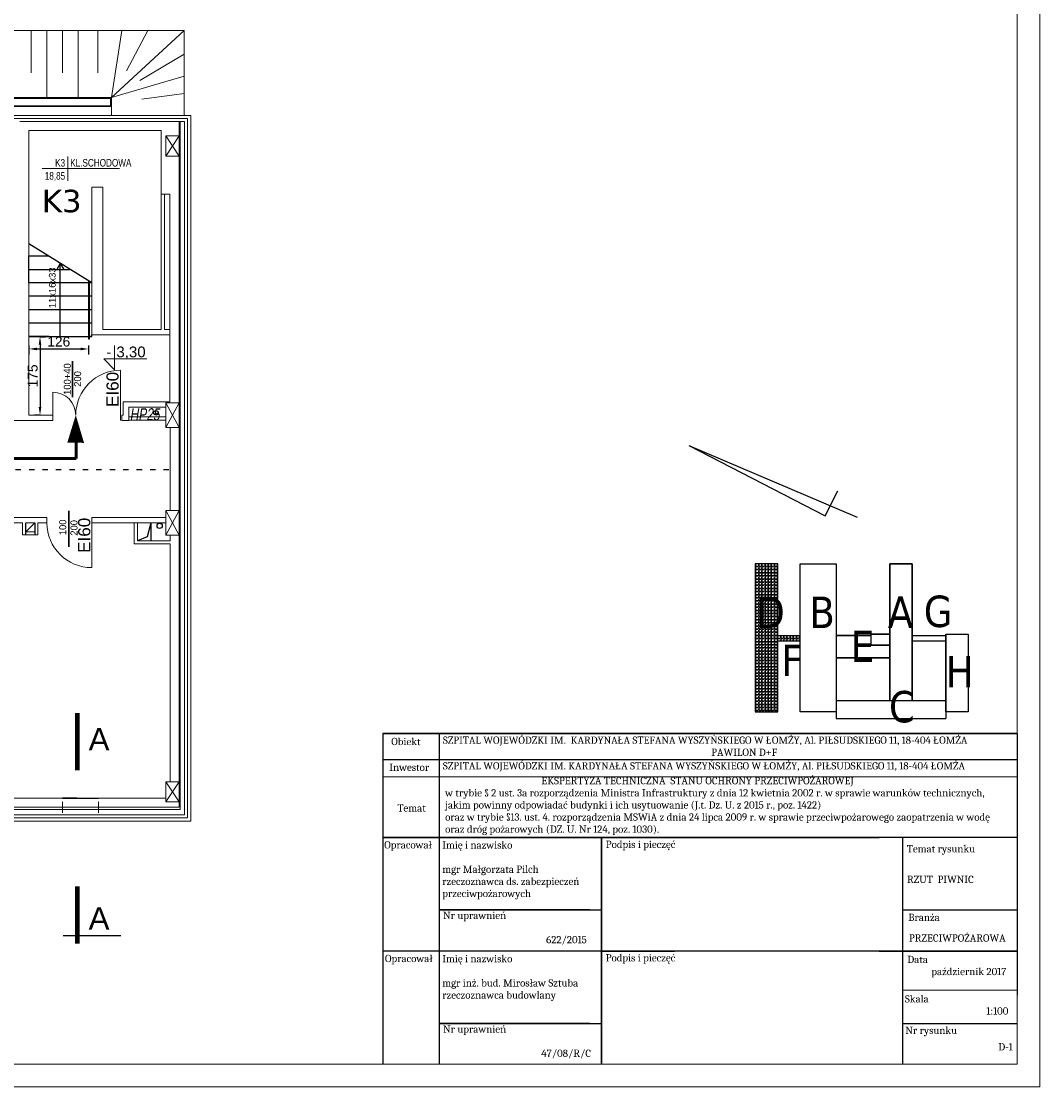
# Model space of a CAD drawing. Header units: millimetres. Extents: x 126553 to 403692, y -95821 to 38049.
# Tile 231 of 256: x 223335 to 225606, y 19222 to 21598. Entities that reach past the tile are written whole.
import ezdxf
from ezdxf.enums import TextEntityAlignment as Align

# ---------------------------------------------------------------- set-up
doc = ezdxf.new("R2010")
doc.units = ezdxf.units.MM
doc.linetypes.add('ACAD_ISO03W100', pattern=[30, 12, -18])
for name, color, linetype, lineweight in [('2', 6, 'Continuous', 5), ('_(06 GRUBA)', 7, 'Continuous', 40), ('A-opis', 7, 'Continuous', 18), ('docieplenie', 6, 'Continuous', 18), ('docieplenie zew.', 6, 'Continuous', 18), ('ekspertyza', 7, 'Continuous', 30), ('ewakaucja', 3, 'Continuous', 50), ('opisy', 7, 'Continuous', 18), ('ramki', 250, 'Continuous', 13), ('stolarka_Nr_Pióra__7', 7, 'Continuous', 18), ('WYMIAR', 7, 'Continuous', 18), ('ŚCIANY CIENKIE', 7, 'Continuous', 18), ('ŚCIANY GRUBE', 7, 'Continuous', 20)]:
    doc.layers.add(name, color=color, linetype=linetype, lineweight=lineweight)
doc.layers.add('KOMINY', color=94, linetype='Continuous', plot=False)
for name, color, linetype in [('opisy ekspertyza', 7, 'Continuous'), ('SCHEMAT', 250, 'Continuous'), ('WENTYLE_WADLIWE', 1, 'Continuous'), ('WIDOK', 7, 'Continuous')]:
    doc.layers.add(name, color=color, linetype=linetype)
doc.styles.add('AR12', font='arial.ttf', dxfattribs={"height": 12})
doc.styles.add('Arial', font='arial.ttf')
doc.styles.add('RS12', font='Romans', dxfattribs={"width": 0.75, "height": 12})
doc.styles.add('RS8', font='ROMANS.SHX', dxfattribs={"width": 0.75, "height": 8})
doc.styles.add('STYLE1', font='txt', dxfattribs={"width": 0.8})
doc.styles.add('wym', font='romand.shx', dxfattribs={"width": 0.8})
doc.linetypes.add('ZIGZAG', pattern='A,0.0001,-0.2,[131,LTYPESHP.SHX,S=0.2,R=0,X=-0.2,Y=0],-0.4,[131,LTYPESHP.SHX,S=0.2,R=180,X=0.2,Y=0],-0.2', length=0.8001)
doc.dimstyles.new('100 moje', dxfattribs={"dimtxt": 22, "dimasz": 12, "dimexe": 12, "dimexo": 20, "dimgap": 3, "dimtad": 1, "dimdec": 1, "dimrnd": 0.5, "dimtxsty": 'Standard', "dimblk1": 'ARCHTICK', "dimblk2": 'ARCHTICK', "dimsah": 1, "dimcen": 0.1, "dimdle": 10, "dimclrd": 256, "dimclre": 256, "dimclrt": 256, "dimadec": 0, "dimazin": 0, "dimtfac": 1, "dimtdec": 1, "dimtofl": 0, "dimtmove": 1, "dimatfit": 3, "dimfxl": 12, "dimfxlon": 1, "dimtolj": 1, "dimtzin": 0, "dimarcsym": 0})

# ---------------------------------------------------------------- blocks, each defined once
blk = doc.blocks.new('METKA')
for p, q in [((0, 26.9), (0, -26.9)), ((-57.4, 0), (115.4, 0))]:
    blk.add_line(p, q)
at = {"layer": 'opisy', "style": 'STYLE1', "width": 0.8, "flags": 4}
for tag, p in [('NUMER', (-6.1, 4.5)), ('POWIERZCHNIA', (-6, -24.6))]:
    blk.add_attdef(tag, text='', height=17, dxfattribs=at).set_placement(p, align=Align.RIGHT)
for tag, p in [('NAZWA', (5.3, 4.6)), ('POSADZKA', (5.6, -24.7))]:
    blk.add_attdef(tag, p, '', height=17, dxfattribs=at)
blk = doc.blocks.new('KOTA-WA')
at = {"color": 7}
for p, q in [((0, 27), (0, 0)), ((-12, 12), (0, 0)), ((-12, 12), (36, 12))]:
    blk.add_line(p, q, dxfattribs=at)
at = {"layer": 'A-opis', "color": 7, "style": 'RS12', "width": 0.6, "flags": 4}
blk.add_attdef('ZNAK', text='', height=8, dxfattribs=at).set_placement((-6.2, 19.7), align=Align.MIDDLE)
blk.add_attdef('RZEDNA', text='', height=10, dxfattribs=at).set_placement((2.1, 11.2), align=Align.BOTTOM_LEFT)
at = {"layer": 'A-opis', "color": 7, "style": 'RS8', "width": 0.6, "flags": 4}
blk.add_attdef('UWAGA', text='', height=7, dxfattribs=at).set_placement((3.8, 8.1), align=Align.TOP_LEFT)
blk = doc.blocks.new('*D2463')
at = {"layer": 'Defpoints', "color": 0, "linetype": 'Continuous', "lineweight": 60, "transparency": 16777216}
for p in [(223352.1, 20894.8), (223485.1, 20894.8), (223485.1, 20867.4)]:
    blk.add_point(p, dxfattribs=at)
at = {"layer": 'ekspertyza', "color": 7, "linetype": 'Continuous', "lineweight": -2, "transparency": 16777216}
for p, q in [((223352.1, 20874.8), (223352.1, 20855.4)), ((223370.1, 20867.4), (223467.1, 20867.4)), ((223485.1, 20874.8), (223485.1, 20855.4))]:
    blk.add_line(p, q, dxfattribs=at)
at = {"layer": 'ekspertyza', "color": 7, "linetype": 'Continuous', "lineweight": 60, "transparency": 16777216}
for points in [[(223370.1, 20870.4), (223370.1, 20864.4), (223352.1, 20867.4)], [(223467.1, 20870.4), (223467.1, 20864.4), (223485.1, 20867.4)]]:
    blk.add_solid(points, dxfattribs=at)
at = {"layer": 'ekspertyza', "color": 7, "linetype": 'Continuous', "lineweight": 20, "transparency": 16777216, "insert": (223418.6, 20883.6), "char_height": 22, "attachment_point": 5, "style": 'Arial'}
blk.add_mtext('\\A1;126', dxfattribs=at)
blk = doc.blocks.new('*D2500')
at = {"layer": 'Defpoints', "color": 0, "linetype": 'Continuous', "lineweight": 60, "transparency": 16777216}
for p in [(223374.3, 20894.8), (223376.8, 20719.8), (223378.8, 20719.8)]:
    blk.add_point(p, dxfattribs=at)
at = {"layer": 'ekspertyza', "color": 7, "linetype": 'Continuous', "lineweight": -2, "transparency": 16777216}
for p, q in [((223376.8, 20894.8), (223388.8, 20894.8)), ((223376.8, 20876.8), (223376.8, 20737.8)), ((223376.8, 20719.8), (223364.8, 20719.8))]:
    blk.add_line(p, q, dxfattribs=at)
at = {"layer": 'ekspertyza', "color": 7, "linetype": 'Continuous', "lineweight": 60, "transparency": 16777216}
for points in [[(223373.8, 20876.8), (223379.8, 20876.8), (223376.8, 20894.8)], [(223373.8, 20737.8), (223379.8, 20737.8), (223376.8, 20719.8)]]:
    blk.add_solid(points, dxfattribs=at)
at = {"layer": 'ekspertyza', "color": 7, "linetype": 'Continuous', "lineweight": 20, "transparency": 16777216, "insert": (223360.6, 20807.3), "char_height": 22, "attachment_point": 5, "rotation": 90, "style": 'Arial'}
blk.add_mtext('\\A1;175', dxfattribs=at)

msp = doc.modelspace()

# ---------------------------------------------------------------- hatches: boundary and pattern name
at = {"layer": 'ekspertyza'}
h = msp.add_hatch(dxfattribs=at)
h.set_pattern_fill('ANGLE', color=250, style=0)
h.set_pattern_definition([(0, (0, 0), (0, 6.985), [5.08, -1.905]), (90, (0, 0), (-6.985, 4e-16), [5.08, -1.905])])
h.paths.add_polyline_path([(225072.07955, 20228.41058), (225022.07955, 20228.41058), (225022.07955, 20216.41058), (225072.07955, 20216.41058)])
h.paths.add_polyline_path([(224972.07955, 20058.41058), (225022.07955, 20058.41058), (225022.07955, 20388.41058), (224972.07955, 20388.41058)])

# ---------------------------------------------------------------- linework, layer by layer
at = {"color": 7}
for points in [[(224141.13858, 20010.1812), (225556.35159, 20010.1812), (225556.35159, 20010.1812), (224141.13858, 20010.1812)], [(225556.35159, 20010.1812), (225556.35159, 20010.1812), (225556.35159, 19524.81829), (224141.13858, 19524.81829)], [(224141.13858, 20010.1812), (224141.13858, 19272.30878)], [(224266.76577, 20010.1812), (224266.76577, 20010.1812), (224266.76577, 19524.81829), (224142.50845, 19524.81829)], [(224141.13858, 19952.0987), (225556.35159, 19952.0987), (225556.35159, 19778.27398), (224141.13858, 19778.27398)], [(224141.13858, 19778.27398), (225248.04389, 19778.27398), (225248.04389, 19778.27398)], [(224792.03676, 19524.81829), (224792.03676, 19524.81829), (224628.78272, 19524.81829), (224628.78272, 19778.27398), (224792.03676, 19778.27398), (224792.03676, 19778.27398)], [(225300.56511, 19778.27398), (225300.56511, 19272.30878)], [(224603.09918, 19616.93068), (224266.76577, 19616.93068)], [(224266.76577, 19616.93068), (224628.78272, 19616.93068)], [(225300.56511, 19616.93068), (225556.35159, 19616.93068)], [(225248.04389, 19524.81829), (225248.04389, 19524.81829), (225248.04389, 19524.81829), (224141.13858, 19524.81829)], [(224266.76577, 19524.81829), (224266.76577, 19272.30878)], [(224628.78272, 19272.30878), (224628.78272, 19272.30878), (224628.78272, 19272.30878), (224628.78272, 19524.81829), (224792.03676, 19524.81829), (224792.03676, 19524.81829)], [(225248.04389, 19524.81829), (225248.04389, 19524.81829), (225556.35159, 19524.81829), (225556.35159, 19461.77344)], [(225300.56511, 19524.81829), (225556.35159, 19524.81829), (225556.35159, 19461.77344)], [(225556.35159, 19490.20284), (225556.35159, 19427.15799), (225556.35159, 19427.15799)], [(225556.35159, 19461.77344), (225556.35159, 19426.51984), (225556.35159, 19426.51984)], [(224603.09918, 19363.47499), (224266.76577, 19363.47499)], [(224266.76577, 19363.47499), (224628.78272, 19363.47499)], [(225300.56511, 19363.47499), (225556.35159, 19363.47499)]]:
    msp.add_lwpolyline(points, dxfattribs=at)
for points in [[(224628.78272, 19778.27398), (224628.78272, 19778.27398), (224628.78272, 19524.81829), (224628.78272, 19524.81829)], [(224628.78272, 19524.81829), (224628.78272, 19524.81829), (224628.78272, 19272.30878), (224628.78272, 19272.30878)]]:
    msp.add_lwpolyline(points, close=True, dxfattribs=at)
at = {"layer": '2', "color": 7}
for points in [[(224141.13858, 20010.1812), (225556.35159, 20010.1812), (225556.35159, 19272.30878), (224141.13858, 19272.30878)], [(224141.13858, 19952.0987), (225556.35159, 19952.0987), (225556.35159, 19913.26485), (224141.13858, 19913.26485)]]:
    msp.add_lwpolyline(points, close=True, dxfattribs=at)
msp.add_lwpolyline([(225300.56511, 19437.53253), (225556.35159, 19437.53253)], dxfattribs=at)
at = {"layer": '_(06 GRUBA)', "color": 250, "linetype": 'ACAD_ISO03W100', "lineweight": -2}
msp.add_lwpolyline([(221042.26662, 20598.78577), (223667.05133, 20598.78577)], dxfattribs=at)
at = {"layer": 'docieplenie', "color": 0, "linetype": 'ZIGZAG'}
for p, q in [((223280.80892, 21381.30112), (223705.54783, 21381.30112)), ((223705.54783, 21381.30112), (223705.54783, 19821.70602)), ((223705.54783, 19821.70602), (218315.06374, 19821.70602))]:
    msp.add_line(p, q, dxfattribs=at)
at = {"layer": 'docieplenie', "color": 0, "lineweight": 30}
for points in [[(223449.27097, 20759.59142), (223449.27097, 20840.45937)], [(223441.172, 20425.90117), (223441.172, 20506.76912)]]:
    msp.add_lwpolyline(points, dxfattribs=at)
at = {"layer": 'docieplenie', "color": 0}
for points in [[(223556.51897, 20720.33764), (223556.51897, 20819.83764)], [(223556.51897, 20720.33764), (223556.51897, 20819.83764)], [(223405.51897, 20720.33764), (223405.51897, 20770.83764)]]:
    msp.add_lwpolyline(points, dxfattribs=at)
at = {"layer": 'docieplenie', "color": 0, "lineweight": 0}
msp.add_lwpolyline([(223492.08673, 20479.80607), (223492.08673, 20379.80607)], dxfattribs=at)
at = {"layer": 'docieplenie', "color": 0}
for centre, radius, start, end in [((223556.51897, 20719.83764), 100, 90, 180), ((223405.51897, 20719.83764), 51, 0, 90)]:
    msp.add_arc(centre, radius, start, end, dxfattribs=at)
at = {"layer": 'docieplenie', "color": 0, "lineweight": 0}
msp.add_arc((223492.08673, 20479.80607), 100, 180, 270, dxfattribs=at)
at = {"layer": 'docieplenie zew.', "color": 0}
for p, q in [((223279.05133, 21388.33764), (223713.05133, 21388.33764)), ((223713.05133, 21388.33764), (223713.05133, 19814.33764)), ((218315.06374, 19814.33764), (223713.05133, 19814.33764))]:
    msp.add_line(p, q, dxfattribs=at)
at = {"layer": 'ekspertyza', "color": 250}
for p, q in [((225272.07955, 20388.41058), (225272.07955, 20083.41058)), ((225272.07955, 20388.41058), (225322.07955, 20388.41058)), ((225322.07955, 20388.41058), (225322.07955, 20083.41058)), ((225230.07955, 20228.41058), (225152.07955, 20228.41058)), ((225272.07955, 20231.77069), (225230.07955, 20231.77069)), ((225272.07955, 20206.77069), (225230.07955, 20206.77069)), ((225272.07955, 20178.41058), (225152.07955, 20178.41058))]:
    msp.add_line(p, q, dxfattribs=at)
at = {"layer": 'ewakaucja', "color": 3, "lineweight": 60}
msp.add_lwpolyline([(223456.51897, 20719.83764, 0, 37.5, 0), (223456.26414, 20658.13492, 37.5, 37.5, 0)], format="xyseb", dxfattribs=at)
for points in [[(223457.29218, 20622.92057), (223457.29218, 20691.28265)], [(221925.16198, 20622.92057), (223457.29218, 20622.92057)]]:
    msp.add_lwpolyline(points, dxfattribs=at)
at = {"layer": 'KOMINY', "color": 0}
for p, q in [((223365.05133, 20479.83764), (223345.05133, 20459.83764)), ((223345.05133, 20452.83764), (223345.05133, 20479.83764)), ((223365.05133, 20479.83764), (223365.05133, 20452.83764))]:
    msp.add_line(p, q, dxfattribs=at)
at = {"layer": 'KOMINY', "color": 0, "ltscale": 0.5}
for p, q in [((223624.05133, 20479.83764), (223615.71196, 20448.7644)), ((223624.05133, 20479.83764), (223624.05133, 20439.83764)), ((223615.71196, 20448.7644), (223594.05133, 20439.83764))]:
    msp.add_line(p, q, dxfattribs=at)
at = {"layer": 'KOMINY', "color": 0}
for centre, radius in [((223635.4292, 20724.88247), 5.0477), ((223643.56491, 20472.9788), 5.84402)]:
    msp.add_circle(centre, radius, dxfattribs=at)
at = {"layer": 'ramki', "color": 0, "ltscale": 0.6}
for points in [[(212702.63626, 23422.30878), (225606.35159, 23422.30878), (225606.35159, 19222.30878), (212702.63626, 19222.30878)], [(212902.63626, 23372.30878), (225556.35159, 23372.30878), (225556.35159, 19272.30878), (212902.63626, 19272.30878)]]:
    msp.add_lwpolyline(points, close=True, dxfattribs=at)
at = {"layer": 'SCHEMAT', "color": 250}
for p, q in [((224972.07955, 20388.41058), (224972.07955, 20058.41058)), ((225022.07955, 20388.41058), (224972.07955, 20388.41058)), ((225022.07955, 20058.41058), (225022.07955, 20388.41058)), ((225072.07955, 20058.41058), (225072.07955, 20388.41058)), ((225072.07955, 20388.41058), (225152.07955, 20388.41058)), ((225152.07955, 20388.41058), (225152.07955, 20043.41058)), ((225022.07955, 20228.41058), (225072.07955, 20228.41058)), ((225322.07955, 20228.41058), (225397.07955, 20228.41058)), ((225397.07955, 20231.77069), (225397.07955, 20043.41058)), ((225022.07955, 20216.41058), (225072.07955, 20216.41058)), ((225322.07955, 20216.41058), (225397.07955, 20216.41058)), ((225152.07955, 20083.41058), (225397.07955, 20083.41058)), ((224972.07955, 20058.41058), (225022.07955, 20058.41058)), ((225152.07955, 20058.41058), (225072.07955, 20058.41058)), ((225447.07955, 20058.41058), (225397.07955, 20058.41058)), ((225152.07955, 20043.41058), (225397.07955, 20043.41058))]:
    msp.add_line(p, q, dxfattribs=at)
at = {"layer": 'SCHEMAT'}
for p, q in [((225230.07955, 20231.77069), (225230.07955, 20206.77069)), ((225397.07955, 20231.77069), (225447.07955, 20231.77069))]:
    msp.add_line(p, q, dxfattribs=at)
at = {"layer": 'SCHEMAT', "color": 250}
msp.add_lwpolyline([(225397.07955, 20231.77069), (225447.07955, 20231.77069), (225447.07955, 20058.41058), (225397.07955, 20058.41058)], close=True, dxfattribs=at)
at = {"layer": 'stolarka_Nr_Pióra__7', "color": 7, "linetype": 'Continuous'}
for p, q in [((225282.45914, 20010.1812), (224141.13858, 20010.1812)), ((224603.09918, 19616.93068), (224266.76577, 19616.93068)), ((224603.09918, 19363.47499), (224266.76577, 19363.47499))]:
    msp.add_line(p, q, dxfattribs=at)
at = {"layer": 'WIDOK', "color": 0, "lineweight": 5}
for p, q in [((219857.05133, 21577.83764), (223698.05133, 21577.83764)), ((223357.05133, 21577.83764), (223357.05133, 21482.83764)), ((223392.05133, 21577.83764), (223392.05133, 21427.83764)), ((223427.05133, 21577.83764), (223427.05133, 21482.83764)), ((223462.05133, 21577.83764), (223462.05133, 21427.83764)), ((223505.84463, 21577.83764), (223505.84463, 21482.83764)), ((223559.12054, 21577.83764), (223536.05133, 21427.83764)), ((223536.05133, 21427.83764), (223698.05133, 21577.83764)), ((223616.88294, 21577.83764), (223569.97017, 21487.87927)), ((223698.05133, 21388.33764), (223698.05133, 21577.83764)), ((223698.05133, 21577.83764), (223698.05133, 21512.83764)), ((223698.05133, 21524.59336), (223599.55171, 21465.76372)), ((223698.05133, 21475.74918), (223536.05133, 21427.83764)), ((223698.05133, 21437.37468), (223603.97051, 21424.19143)), ((219909.05133, 21427.83764), (223536.05133, 21427.83764)), ((219909.05133, 21425.83764), (223534.05133, 21425.83764)), ((219909.05133, 21409.83764), (223534.05133, 21409.83764)), ((219909.05133, 21407.83764), (223536.05133, 21407.83764)), ((223534.05133, 21425.83764), (223534.05133, 21409.83764)), ((223536.05133, 21407.83764), (223536.05133, 21427.83764)), ((223536.05133, 21407.83764), (223536.05133, 21388.33764))]:
    msp.add_line(p, q, dxfattribs=at)
at = {"layer": 'WIDOK', "color": 0}
for p, q in [((223492.05133, 21014.83764), (223352.05133, 21101.59011)), ((223352.05133, 21074.83764), (223395.22412, 21074.83764)), ((223352.05133, 21044.83764), (223352.05133, 21074.83764)), ((223422.05133, 21058.21387), (223413.99169, 21044.83764)), ((223422.05133, 21058.21387), (223430.11098, 21044.83764)), ((223422.05133, 20894.83764), (223422.05133, 21058.21387)), ((223352.05133, 21044.83764), (223443.63773, 21044.83764)), ((223352.05133, 21014.83764), (223352.05133, 21044.83764)), ((223407.30624, 21044.83764), (223433.5705, 21044.83764)), ((223485.05133, 21014.83764), (223352.05133, 21014.83764)), ((223485.05133, 21019.17526), (223485.05133, 20894.83764)), ((223487.05133, 20894.83764), (223487.05133, 21017.93594)), ((223492.05133, 21014.83764), (223487.05133, 21014.83764)), ((223485.05133, 20984.83764), (223352.05133, 20984.83764)), ((223492.05133, 20984.83764), (223487.05133, 20984.83764)), ((223485.05133, 20954.83764), (223352.05133, 20954.83764)), ((223492.05133, 20954.83764), (223487.05133, 20954.83764)), ((223485.05133, 20924.83764), (223352.05133, 20924.83764)), ((223492.05133, 20924.83764), (223487.05133, 20924.83764)), ((223352.05133, 20894.83764), (223422.05133, 20894.83764)), ((223352.05133, 20894.83764), (223485.05133, 20894.83764)), ((223396.57877, 20894.83764), (223352.05133, 20894.83764)), ((223485.05133, 20894.83764), (223485.05133, 20889.83764)), ((223485.05133, 20889.83764), (223487.05133, 20889.83764)), ((223487.05133, 20894.83764), (223492.05133, 20894.83764)), ((223487.05133, 20889.83764), (223487.05133, 20894.83764)), ((223489.05133, 20894.83764), (223487.05133, 20894.83764)), ((223492.05133, 20894.83764), (223489.05133, 20894.83764)), ((223492.05133, 20894.83764), (223492.05133, 20898.83764)), ((223459.05133, 19865.33764), (223427.05133, 19865.33764)), ((223427.05133, 19865.33764), (223507.05133, 19865.33764))]:
    msp.add_line(p, q, dxfattribs=at)
at = {"layer": 'WIDOK'}
for p, q in [((224824.19418, 20651.99907), (225199.47734, 20492.03245)), ((224824.19418, 20651.99907), (225127.68405, 20495.29711)), ((225127.68405, 20495.29711), (225156.49016, 20551.08686)), ((223428.28209, 19559.4422), (223557.14611, 19559.4422))]:
    msp.add_line(p, q, dxfattribs=at)
at = {"layer": 'WIDOK', "color": 0, "linetype": 'ACAD_ISO03W100', "lineweight": 5}
for p, q in [((223427.05133, 19845.33764), (223427.05133, 19865.33764)), ((223507.05133, 19845.33764), (223507.05133, 19865.33764)), ((223427.05133, 19845.33764), (223427.05133, 19824.33764)), ((223427.05133, 19845.33764), (223427.05133, 19831.33764)), ((223507.05133, 19845.33764), (223507.05133, 19824.33764))]:
    msp.add_line(p, q, dxfattribs=at)
at = {"layer": 'WIDOK', "color": 0, "lineweight": 100, "const_width": 10}
msp.add_lwpolyline([(223459.92583, 19927.54003), (223459.92583, 20055.43215)], dxfattribs=at)
msp.add_lwpolyline([(223459.92583, 19927.54003), (223459.92583, 20055.43215)], dxfattribs=at)
at = {"layer": 'WIDOK', "const_width": 10}
msp.add_lwpolyline([(223459.92583, 19541.04136), (223459.92583, 19668.93347)], dxfattribs=at)
at = {"layer": 'WIDOK', "lineweight": 100, "const_width": 10}
msp.add_lwpolyline([(223459.92583, 19541.04136), (223459.92583, 19668.93347)], dxfattribs=at)
at = {"layer": 'ŚCIANY CIENKIE', "color": 0}
for p, q in [((223657.05133, 21342.33764), (223687.05133, 21297.33764)), ((223687.05133, 21342.33764), (223657.05133, 21297.33764)), ((223687.05133, 20747.33764), (223657.05133, 20692.33764)), ((223657.05133, 20747.33764), (223687.05133, 20692.33764)), ((223575.05133, 20716.27127), (223657.05133, 20716.27127)), ((223575.05133, 20708.27708), (223657.05133, 20708.27708)), ((223657.05133, 20507.33764), (223687.05133, 20452.33764)), ((223687.05133, 20507.33764), (223657.05133, 20452.33764)), ((223657.05133, 19857.33764), (223687.05133, 19902.33764)), ((223657.05133, 19902.33764), (223687.05133, 19857.33764))]:
    msp.add_line(p, q, dxfattribs=at)
at = {"layer": 'ŚCIANY GRUBE', "color": 0}
for p, q in [((223699.05133, 21374.33764), (223332.05133, 21374.33764)), ((223687.05133, 21374.33764), (223332.05133, 21374.33764)), ((223687.05133, 21374.33764), (223687.05133, 21342.33764)), ((223687.05133, 21359.83764), (223687.05133, 21226.83764)), ((223689.05133, 21374.33764), (223689.05133, 21342.33764)), ((223689.05133, 21359.83764), (223689.05133, 21226.83764)), ((223699.05133, 21374.33764), (223699.05133, 19828.33764)), ((223352.05133, 20719.83764), (223352.05133, 21354.33764)), ((223647.05133, 21354.33764), (223352.05133, 21354.33764)), ((223647.05133, 21354.33764), (223647.05133, 21212.83764)), ((223647.05133, 21354.33764), (223647.05133, 21226.83764)), ((223657.05133, 21342.33764), (223657.05133, 21297.33764)), ((223687.05133, 21342.33764), (223657.05133, 21342.33764)), ((223687.05133, 21297.33764), (223687.05133, 21342.33764)), ((223657.05133, 21297.33764), (223687.05133, 21297.33764)), ((223687.05133, 21297.33764), (223687.05133, 20747.33764)), ((223689.05133, 21297.33764), (223689.05133, 20747.33764)), ((223492.05133, 21014.83764), (223492.05133, 21227.83764)), ((223492.05133, 21227.83764), (223517.05133, 21227.83764)), ((223517.05133, 21227.83764), (223517.05133, 20910.83764)), ((223517.05133, 21227.83764), (223517.05133, 20910.83764)), ((223647.05133, 21226.83764), (223647.05133, 20910.83764)), ((223647.05133, 21212.83764), (223666.05133, 21212.83764)), ((223654.05133, 21212.83764), (223654.05133, 20910.83764)), ((223666.05133, 21212.83764), (223666.05133, 20749.83764)), ((223492.05133, 20984.83764), (223492.05133, 21014.83764)), ((223492.05133, 20954.83764), (223492.05133, 20984.83764)), ((223492.05133, 20924.83764), (223492.05133, 20954.83764)), ((223492.05133, 20898.83764), (223492.05133, 20924.83764)), ((223517.05133, 20910.83764), (223647.05133, 20910.83764)), ((223654.05133, 20910.83764), (223666.05133, 20910.83764)), ((223492.05133, 20898.83764), (223666.05133, 20898.83764)), ((223562.49012, 20749.83764), (223666.05133, 20749.83764)), ((223562.49012, 20737.83764), (223562.49012, 20749.83764)), ((223657.05133, 20747.33764), (223657.05133, 20692.33764)), ((223687.05133, 20747.33764), (223657.05133, 20747.33764)), ((223687.05133, 20692.33764), (223687.05133, 20747.33764)), ((223689.05133, 20747.33764), (223689.05133, 20452.33764)), ((223405.55133, 20719.83764), (223352.05133, 20719.83764)), ((223405.51897, 20719.83764), (223405.51897, 20707.83764)), ((223405.55133, 20719.83764), (223405.55133, 20707.83764)), ((223556.51897, 20719.83764), (223556.51897, 20707.83764)), ((223559.55133, 20719.83764), (223559.55133, 20707.83764)), ((223562.49012, 20719.83764), (223559.55133, 20719.83764)), ((223562.49012, 20719.83764), (223562.49012, 20737.83764)), ((223575.05133, 20737.83764), (223657.05133, 20737.83764)), ((223575.05133, 20707.83764), (223575.05133, 20737.83764)), ((223657.05133, 20737.83764), (223627.05133, 20737.83764)), ((223303.05133, 20707.83764), (223352.05133, 20707.83764)), ((223352.05133, 20707.83764), (223405.55133, 20707.83764)), ((223556.51897, 20707.83764), (223556.51897, 20714.83764)), ((223562.49012, 20707.83764), (223559.55133, 20707.83764)), ((223575.05133, 20707.83764), (223562.49012, 20707.83764)), ((223687.05133, 20692.33764), (223657.05133, 20692.33764)), ((223667.05133, 20507.33764), (223667.05133, 20692.33764)), ((223687.05133, 20692.33764), (223687.05133, 20507.33764)), ((223657.05133, 20492.33764), (223657.05133, 20507.33764)), ((223657.05133, 20507.33764), (223687.05133, 20507.33764)), ((223687.05133, 20507.33764), (223687.05133, 20452.33764)), ((223392.05133, 20491.83764), (223027.05133, 20491.83764)), ((223338.05133, 20479.83764), (223027.05133, 20479.83764)), ((223338.05133, 20459.83764), (223338.05133, 20479.83764)), ((223345.05133, 20479.83764), (223365.05133, 20479.83764)), ((223345.05133, 20479.83764), (223345.05133, 20459.83764)), ((223365.05133, 20479.83764), (223365.05133, 20459.83764)), ((223372.05133, 20479.83764), (223372.05133, 20459.83764)), ((223392.05133, 20479.83764), (223372.05133, 20479.83764)), ((223384.05133, 20479.83333), (223372.05133, 20479.83333)), ((223384.05133, 20479.83333), (223385.05133, 20479.83333)), ((223392.05133, 20491.83764), (223392.05133, 20479.83764)), ((223392.05133, 20491.83333), (223392.05133, 20479.83333)), ((223392.05133, 20491.83333), (223392.05133, 20479.87338)), ((223392.05133, 20479.80607), (223392.05133, 20491.80607)), ((223392.05133, 20491.80607), (223392.05133, 20479.80607)), ((223392.08673, 20491.80607), (223392.08673, 20479.80607)), ((223392.08673, 20491.80607), (223392.08673, 20479.80607)), ((223392.12213, 20491.83764), (223392.12213, 20479.83764)), ((223392.12213, 20479.80607), (223392.12213, 20491.80607)), ((223392.12213, 20479.80607), (223392.12213, 20491.80607)), ((223392.12213, 20479.80607), (223392.12213, 20491.80607)), ((223392.12213, 20491.80607), (223392.12213, 20479.80607)), ((223657.05133, 20491.83764), (223492.08673, 20491.83333)), ((223492.08673, 20491.83333), (223492.08673, 20479.80607)), ((223594.05133, 20479.83764), (223492.08673, 20479.83764)), ((223580.05133, 20479.83764), (223577.05133, 20479.83764)), ((223587.05133, 20479.83764), (223587.05133, 20432.83764)), ((223594.05133, 20479.83764), (223617.05133, 20479.83764)), ((223594.05133, 20439.83764), (223594.05133, 20479.83764)), ((223657.05133, 20479.83764), (223594.05133, 20479.83764)), ((223657.05133, 20452.33764), (223657.05133, 20492.33764)), ((223338.05133, 20452.83764), (223338.05133, 20459.83764)), ((223365.05133, 20459.83764), (223345.05133, 20459.83764)), ((223372.05133, 20459.83764), (223372.05133, 20452.83764)), ((223345.05133, 20452.83764), (223338.05133, 20452.83764)), ((223365.05133, 20452.83764), (223345.05133, 20452.83764)), ((223372.05133, 20452.83764), (223365.05133, 20452.83764)), ((223587.05133, 20432.83764), (223667.05133, 20432.83764)), ((223594.05133, 20439.83764), (223667.05133, 20439.83764)), ((223687.05133, 20452.33764), (223657.05133, 20452.33764)), ((223667.05133, 20452.33764), (223667.05133, 20439.83764)), ((223667.05133, 20432.83764), (223667.05133, 19902.33764)), ((223687.05133, 20452.33764), (223687.05133, 19845.33764)), ((223689.05133, 20452.33764), (223689.05133, 19840.33764)), ((223687.05133, 19902.33764), (223657.05133, 19902.33764)), ((223657.05133, 19902.33764), (223657.05133, 19857.33764)), ((223687.05133, 19857.33764), (223687.05133, 19902.33764)), ((223217.05133, 19865.33764), (223507.05133, 19865.33764)), ((223507.05133, 19865.33764), (223657.05133, 19865.33764)), ((218367.05133, 19845.33764), (223687.05133, 19845.33764)), ((218367.05133, 19840.33764), (223689.05133, 19840.33764)), ((223217.05133, 19845.33764), (223427.05133, 19845.33764)), ((223657.05133, 19857.33764), (223687.05133, 19857.33764)), ((221707.05133, 19828.33764), (223699.05133, 19828.33764))]:
    msp.add_line(p, q, dxfattribs=at)

# ---------------------------------------------------------------- block references
at = {"layer": 'A-opis', "color": 0}
ref = msp.add_blockref('KOTA-WA', (223542.82393, 20821.21323), dxfattribs=dict(at, xscale=2, yscale=2, zscale=2))
ref.add_attrib('ZNAK', '-', dxfattribs={"layer": '0', "color": 101, "height": 24, "style": 'AR12', "flags": 4}).set_placement((223530.46171, 20841.64341), align=Align.BOTTOM_CENTER)
ref.add_attrib('RZEDNA', '3,30', dxfattribs={"layer": '0', "color": 101, "height": 24, "style": 'AR12', "flags": 4}).set_placement((223547.04007, 20841.64341), align=Align.BOTTOM_LEFT)
at = {"layer": 'opisy', "color": 0}
ref = msp.add_blockref('METKA', (223438.87109, 21269.5107), dxfattribs=at)
ref.add_attrib('NAZWA', 'KL.SCHODOWA', (223444.21234, 21274.06969), dxfattribs={"height": 17, "style": 'STYLE1', "width": 0.8, "flags": 4})
ref.add_attrib('NUMER', 'K3', dxfattribs={"height": 17, "style": 'STYLE1', "width": 0.8, "flags": 4}).set_placement((223432.72863, 21273.97813), align=Align.RIGHT)
ref.add_attrib('POWIERZCHNIA', '18,85', dxfattribs={"height": 17, "style": 'STYLE1', "width": 0.8, "flags": 4}).set_placement((223432.83008, 21244.87293), align=Align.RIGHT)

# ---------------------------------------------------------------- texts
at = {"layer": '_(06 GRUBA)', "color": 5, "insert": (223380.75265, 21222.30037), "char_height": 50, "width": 50.3872802, "attachment_point": 1, "style": 'Arial'}
msp.add_mtext('{\\fVerdana|b0|i0|c238|p34;K3}', dxfattribs=at)
at = {"layer": 'opisy', "color": 0, "char_height": 15.68, "width": 11.13, "attachment_point": 1, "rotation": 90}
for s, insert in [('100+40', (223429.80844, 20764.88567)), ('200', (223452.83103, 20783.03156)), ('100', (223419.58907, 20452.11049)), ('200', (223444.73205, 20450.92261))]:
    msp.add_mtext(s, dxfattribs=dict(at, insert=insert))
at = {"layer": 'opisy', "char_height": 70, "width": 9.8132, "attachment_point": 1}
for s, insert in [('{\\fTahoma|b0|i0|c238|p32;D}', (224974.33045, 20315.12332)), ('{\\fTahoma|b0|i0|c238|p32;B}', (225092.74871, 20315.12332)), ('{\\fTahoma|b0|i0|c238|p32;A}', (225267.5482, 20315.41681)), ('{\\fTahoma|b0|i0|c238|p32;G}', (225347.9141, 20317.38097)), ('{\\fTahoma|b0|i0|c238|p32;E}', (225185.20084, 20239.3782)), ('{\\fTahoma|b0|i0|c238|p32;F}', (225030.18243, 20207.92121)), ('{\\fTahoma|b0|i0|c238|p32;H}', (225397.07955, 20182.95231))]:
    msp.add_mtext(s, dxfattribs=dict(at, insert=insert))
at = {"layer": 'opisy ekspertyza', "color": 7, "ltscale": 0.3, "attachment_point": 1, "style": 'wym'}
for s, insert, char_height, width in [('{\\fCambria|b1|i0|c238|p18;\\H1.4205x;\\W1;                                        \\fCambria|b0|i0|c238|p18;SZPITAL WOJEWÓDZKI IM.  KARDYNAŁA STEFANA WYSZYŃSKIEGO W ŁOMŻY, Al. PIŁSUDSKIEGO 11, 18-404 ŁOMŻA \\P                                                                                                                                                        PAWILON D+F }', (224061.51788, 20003.21527), 11.4048, 1500.7532895), ('{\\fCambria|b0|i0|c238|p18;\\W1;Obiekt}', (224160.20681, 20000.20802), 16.2, 10961.2616006), ('{\\fCambria|b0|i0|c238|p18;\\W1;Inwestor}', (224155.86558, 19942.73394), 16.2, 10961.2616006), ('{\\fCambria|b1|i0|c238|p18;\\H1.4205x;\\W1;                                      \\fCambria|b0|i0|c238|p18;  SZPITAL WOJEWÓDZKI IM. KARDYNAŁA STEFANA WYSZYŃSKIEGO W ŁOMŻY, Al. PIŁSUDSKIEGO 11, 18-404 ŁOMŻA \\fCambria|b1|i0|c238|p18;\\P                                                                                                                                                  }', (224061.45571, 19945.97605), 11.4048, 1500.7532895), ('{\\fCambria|b0|i0|c238|p18;\\W1;                                                    \\fCambria|b1|i0|c238|p18;  \\fCambria|b0|i0|c238|p18;   \\H1.4205x;EKSPERTYZA TECHNICZNA  STANU OCHRONY PRZECIWPOŻAROWEJ \\Pw trybie\\fCambria|b1|i0|c238|p18; \\fCambria|b0|i0|c238|p18;\\W0.8;\\C256;§\\W1;\\C7; 2 ust. 3a rozporządzenia Ministra Infrastruktury z dnia 12 kwietnia 2002 r. w sprawie warunków technicznych,\\Pjakim powinny odpowiadać budynki i ich usytuowanie (J.t. Dz. U. z 2015 r., poz. 1422) \\Poraz w trybie \\H0.99997x;\\W0.8;\\C256;§\\W1;\\C7;13. ust. 4. rozporządzenia MSWiA z dnia 24 lipca 2009 r. w sprawie przeciwpożarowego zaopatrzenia w wodę \\Poraz dróg pożarowych (DZ. U. Nr 124, poz. 1030). }', (224280.36536, 19912.82624), 11.4048, 110959.6089916), ('{\\fCambria|b0|i0|c238|p18;\\W1;Temat}', (224173.7812, 19852.01345), 16.2, 10961.2616006), ('{\\fCambria|b0|i0|c238|p18;\\W1;Opracował}', (224144.49299, 19769.76001), 16.2, 10961.2616006), ('{\\fCambria|b0|i0|c238|p18;\\W1;Imię i nazwisko\\P\\Pmgr Małgorzata Pilch\\Przeczoznawca ds. zabezpieczeń \\Pprzeciwpożarowych}', (224273.8489, 19769.37174), 16.2, 26478.6231234), ('{\\fCambria|b0|i0|c238|p18;\\W1;Podpis i pieczęć}', (224638.63883, 19770.82545), 16.2, 26478.6231234), ('{\\fCambria|b0|i0|c238|p18;\\W1;              Temat rysunku}', (225235.25732, 19760.98009), 16.2, 31091.2674774), ('{\\fCambria|b0|i0|c238|p18;\\W1;                        \\P\\P\\P\\P         RZUT  PIWNIC}', (225262.40898, 19800.8408), 16.2, 22546.6325877), ('{\\fCambria|b0|i0|c238|p18;\\W1;Nr uprawnień  \\P           \\P     \\fCambria|b1|i0|c238|p18;                                      \\fCambria|b0|i0|c238|p18;622/2015}', (224275.73209, 19612.417), 16.2, 26478.6231234), ('{\\fCambria|b0|i0|c238|p18;\\W1;             Branża}', (225243.55408, 19608.10295), 16.2, 26478.6231234), ('{\\fCambria|b0|i0|c238|p18;\\W1;                        \\P\\P\\P\\P             \\fCambria|b1|i0|c238|p18; \\fCambria|b0|i0|c238|p18;PRZECIWPOŻAROWA}', (225239.96548, 19670.0273), 16.2, 22546.6325877), ('{\\fCambria|b0|i0|c238|p18;\\W1;Opracował}', (224146.15262, 19516.30432), 16.2, 10961.2616006), ('{\\fCambria|b0|i0|c238|p18;\\W1;Imię i nazwisko\\P\\Pmgr inż. bud. Mirosław Sztuba\\Przeczoznawca budowlany}', (224273.8489, 19515.91605), 16.2, 26478.6231234), ('{\\fCambria|b0|i0|c238|p18;\\W1;Podpis i pieczęć}', (224638.45807, 19517.86892), 16.2, 26478.6231234), ('{\\fCambria|b0|i0|c238|p18;\\W1;            Data\\P                      październik 2017}', (225247.14948, 19514.25616), 16.2, 26478.6231234), ('{\\fCambria|b0|i0|c238|p18;\\W1;            Skala        \\P                                              1:100}', (225241.60001, 19426.35021), 16.2, 26478.6231234), ('{\\fCambria|b0|i0|c238|p18;\\W1;Nr uprawnień\\P             \\P                                         47/08/R/C}', (224275.73209, 19358.96131), 16.2, 26478.6231234), ('{\\fCambria|b0|i0|c238|p18;\\W1;            Nr rysunku}', (225242.55758, 19356.09876), 16.2, 26478.6231234), ('{\\fCambria|b0|i0|c238|p18;\\W1;                        \\P\\P\\P\\P        D-1}', (225471.43269, 19427.39204), 16.2, 26478.6231234)]:
    msp.add_mtext(s, dxfattribs=dict(at, insert=insert, char_height=char_height, width=width))
at = {"layer": 'WENTYLE_WADLIWE', "color": 1, "true_color": 0xff0000, "style": 'Arial', "oblique": 9, "width": 0.7}
msp.add_text('HP25', height=27.2, dxfattribs=at).set_placement((223576.93405, 20708.06411))
at = {"layer": 'WENTYLE_WADLIWE', "color": 1, "true_color": 0xff0000, "char_height": 27.2, "width": 44.4174403, "attachment_point": 1, "rotation": 90, "style": 'Arial'}
for insert in [(223524.91647, 20738.13777), (223461.7936, 20412.79785)]:
    msp.add_mtext('EI60', dxfattribs=dict(at, insert=insert))
at = {"layer": 'WYMIAR', "insert": (223396.57877, 20958.3169), "char_height": 15, "width": 335.1212, "attachment_point": 1, "rotation": 90}
msp.add_mtext('{\\f@Arial Unicode MS|b0|i0|c238|p34;11x16x33}', dxfattribs=at)
at = {"layer": 'WYMIAR'}
for s, insert, char_height, width, attachment_point in [('{\\fTahoma|b0|i0|c238|p32;C}', (225270.198, 20104.74542), 70, 9.8132, 1), ('{\\fArial|b0|i0|c238|p34; A}', (223465.76152, 19572.52978), 50, 218.7, 7)]:
    msp.add_mtext(s, dxfattribs=dict(at, insert=insert, char_height=char_height, width=width, attachment_point=attachment_point))
at = {"layer": 'WYMIAR', "color": 0, "insert": (223465.76152, 19972.14455), "char_height": 50, "width": 218.7, "attachment_point": 7}
msp.add_mtext('{\\fArial|b0|i0|c238|p34; A}', dxfattribs=at)

# ---------------------------------------------------------------- dimensions: what is measured, and where the dimension line sits
at = {"layer": 'ekspertyza', "color": 7, "linetype": 'Continuous', "lineweight": 20}
dim = msp.add_linear_dim(base=(223376.7836, 20719.83764), p1=(223374.31505, 20894.83764), p2=(223378.80133, 20719.83764), angle=90, dimstyle='100 moje', override={"dimasz": 18, "dimgap": 5, "dimtxsty": 'Arial', "dimclrd": 7, "dimclre": 7, "dimclrt": 7}, dxfattribs=at)
dim.commit()
dim.dimension.update_dxf_attribs({"geometry": '*D2500', "text_midpoint": (223360.55099, 20807.33764)})
dim = msp.add_linear_dim(base=(223485.05133, 20867.38971), p1=(223352.05133, 20894.83764), p2=(223485.05133, 20894.83764), text='126', dimstyle='100 moje', override={"dimasz": 18, "dimgap": 5, "dimtxsty": 'Arial', "dimclrd": 7, "dimclre": 7, "dimclrt": 7}, dxfattribs=at)
dim.commit()
dim.dimension.update_dxf_attribs({"geometry": '*D2463', "text_midpoint": (223418.55133, 20883.62232)})

doc.saveas('drawing.dxf')
